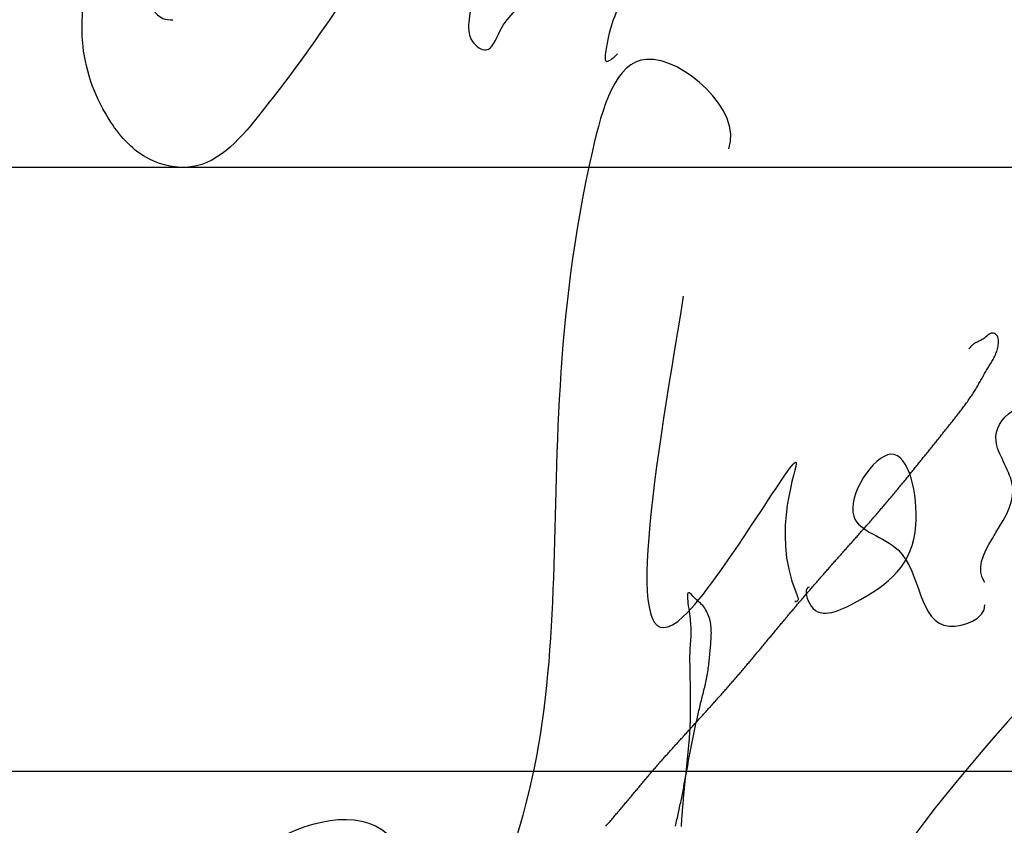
# Model space of a CAD drawing. Header units: millimetres. Extents: x 523431 to 527346, y -48565 to -47721.
# Tile 211 of 217: x 527196.68 to 527204.84, y -48540.19 to -48533.52. Entities that reach past the tile are written whole.
import ezdxf

# ---------------------------------------------------------------- set-up
doc = ezdxf.new("R2010")
doc.units = ezdxf.units.MM
doc.layers.add('ПОДПИСЬ', color=7, linetype='Continuous')

# ---------------------------------------------------------------- blocks, each defined once
blk = doc.blocks.new('A$C0BD840A7')
at = {"color": 5}
for points, start_tangent, end_tangent in [([(4.6109, 9.5897), (3.9309, 10.3285), (3.4819, 9.5712), (2.3569, 2.7773), (1.0659, 1.7115), (-0.0007, 2.7212), (1.7395, 3.9553), (2.1043, 3.0016)], (0.355599, 0.934638), (0, -1)), ([(6.7322, 5.9997), (6.9638, 6.7648), (6.8311, 7.132), (8.2398, 7.6625), (5.225, 1.9005), (6.0172, 0.1088), (10.0616, 1.2755)], (-0.576065, 0.817404), (1, 0)), ([(5.2789, 5.9607), (5.2789, 5.8287), (5.6459, 5.8287), (6.1597, 6.4741), (5.9542, 7.0609), (5.6459, 6.5475), (6.0129, 6.2688), (6.4386, 5.6379), (6.7322, 5.814)], (-1, 0), (0, 1))]:
    blk.add_spline(points, degree=3, dxfattribs=dict(at, start_tangent=start_tangent, end_tangent=end_tangent))
at = {"color": 5, "start_tangent": (-0.346197, 0.938162)}
blk.add_spline([(4.2345, 8.3685), (4.2345, 5.7174), (5.168, 6.9938), (5.168, 5.9138), (5.168, 5.842), (5.1593, 5.842), (5.1712, 5.842)], degree=3, dxfattribs=at)
blk = doc.blocks.new('Сизякова М.А.')
at = {"color": 0, "linetype": 'ByBlock', "lineweight": -2, "ltscale": 0.5}
for points in [[(9.512, 13.895), (9.274, 14.098), (8.833, 14.068), (8.343, 13.578), (7.483, 11.978), (6.574, 9.177), (5.371, 5.596), (4.168, 2.553), (2.838, 0.354), (1.482, -1.513), (0.305, -2.434), (-0.386, -2.306), (-1.026, -1.692), (-1.486, -0.439), (-1.461, 0.456), (-1.243, 1.017), (-0.929, 1.092), (-0.628, 0.854), (-0.427, 0.389), (-0.163, 0.025), (0, 0)], [(9.153, 9.985), (8.887, 10.144), (8.605, 9.914), (7.756, 7.83), (6.83, 5.378), (5.869, 2.694), (5.078, 0.744), (4.908, 0.01), (4.964, -0.357), (5.191, -0.499), (5.417, -0.188), (5.671, 0.151), (6.689, 1.197), (7.904, 2.666), (9.261, 4.389), (10.25, 5.971), (11.409, 7.892), (12.003, 9.05), (12.342, 9.7), (12.427, 10.209), (12.144, 10.124), (11.522, 8.994), (11.311, 8.548), (9.554, 4.598), (8.169, 1.831), (7.566, 0.59), (7.176, -0.475), (7.176, -0.686), (7.367, -0.564)]]:
    blk.add_spline(points, degree=3, dxfattribs=at)

msp = doc.modelspace()

# ---------------------------------------------------------------- linework, layer by layer
for p, q in [((527220.5796, -48534.7462), (527155.5796, -48534.7462)), ((527220.5796, -48539.7462), (527155.5796, -48539.7462))]:
    msp.add_line(p, q)
at = {"color": 174}
for p, q in [((527204.6891, -48536.1436), (527204.6802, -48536.1512)), ((527204.698, -48536.136), (527204.6891, -48536.1436)), ((527204.7069, -48536.1292), (527204.698, -48536.136)), ((527204.7159, -48536.1234), (527204.7069, -48536.1292)), ((527204.725, -48536.1193), (527204.7159, -48536.1234)), ((527204.7344, -48536.1173), (527204.725, -48536.1193)), ((527204.7442, -48536.1179), (527204.7344, -48536.1173)), ((527204.754, -48536.1213), (527204.7442, -48536.1179)), ((527204.7634, -48536.127), (527204.754, -48536.1213)), ((527204.7715, -48536.1344), (527204.7634, -48536.127)), ((527204.7778, -48536.143), (527204.7715, -48536.1344)), ((527204.7823, -48536.1525), (527204.7778, -48536.143)), ((527204.5638, -48536.2234), (527204.5564, -48536.2308)), ((527204.5715, -48536.2164), (527204.5638, -48536.2234)), ((527204.5796, -48536.2101), (527204.5715, -48536.2164)), ((527204.588, -48536.2044), (527204.5796, -48536.2101)), ((527204.5967, -48536.1992), (527204.588, -48536.2044)), ((527204.6057, -48536.1944), (527204.5967, -48536.1992)), ((527204.6148, -48536.1898), (527204.6057, -48536.1944)), ((527204.6242, -48536.1851), (527204.6148, -48536.1898)), ((527204.6336, -48536.1805), (527204.6242, -48536.1851)), ((527204.6431, -48536.1756), (527204.6336, -48536.1805)), ((527204.6525, -48536.1704), (527204.6431, -48536.1756)), ((527204.6619, -48536.1647), (527204.6525, -48536.1704)), ((527204.6711, -48536.1583), (527204.6619, -48536.1647)), ((527204.6802, -48536.1512), (527204.6711, -48536.1583)), ((527204.7852, -48536.1626), (527204.7823, -48536.1525)), ((527204.783, -48536.2278), (527204.7848, -48536.2172)), ((527204.7848, -48536.2172), (527204.7861, -48536.2064)), ((527204.7868, -48536.1733), (527204.7852, -48536.1626)), ((527204.7861, -48536.2064), (527204.787, -48536.1954)), ((527204.7873, -48536.1843), (527204.7868, -48536.1733)), ((527204.787, -48536.1954), (527204.7873, -48536.1843)), ((527204.5492, -48536.2387), (527204.542, -48536.2466)), ((527204.5564, -48536.2308), (527204.5492, -48536.2387)), ((527204.752, -48536.3165), (527204.7565, -48536.3072)), ((527204.7565, -48536.3072), (527204.7608, -48536.2977)), ((527204.7608, -48536.2977), (527204.7649, -48536.2881)), ((527204.7649, -48536.2881), (527204.7687, -48536.2784)), ((527204.7687, -48536.2784), (527204.7722, -48536.2685)), ((527204.7722, -48536.2685), (527204.7754, -48536.2586)), ((527204.7754, -48536.2586), (527204.7783, -48536.2485)), ((527204.7783, -48536.2485), (527204.7809, -48536.2383)), ((527204.7809, -48536.2383), (527204.783, -48536.2278)), ((527204.7104, -48536.3896), (527204.7159, -48536.3805)), ((527204.7159, -48536.3805), (527204.7214, -48536.3715)), ((527204.7214, -48536.3715), (527204.7268, -48536.3625)), ((527204.7268, -48536.3625), (527204.7321, -48536.3534)), ((527204.7321, -48536.3534), (527204.7373, -48536.3443)), ((527204.7373, -48536.3443), (527204.7423, -48536.3352)), ((527204.7423, -48536.3352), (527204.7472, -48536.3258)), ((527204.7472, -48536.3258), (527204.752, -48536.3165)), ((527204.6617, -48536.471), (527204.6669, -48536.4619)), ((527204.6669, -48536.4619), (527204.6722, -48536.4528)), ((527204.6722, -48536.4528), (527204.6775, -48536.4438)), ((527204.6775, -48536.4438), (527204.6829, -48536.4347)), ((527204.6829, -48536.4347), (527204.6883, -48536.4256)), ((527204.6883, -48536.4256), (527204.6938, -48536.4166)), ((527204.6938, -48536.4166), (527204.6993, -48536.4076)), ((527204.6993, -48536.4076), (527204.7049, -48536.3986)), ((527204.7049, -48536.3986), (527204.7104, -48536.3896)), ((527204.6148, -48536.5532), (527204.6201, -48536.5441)), ((527204.6201, -48536.5441), (527204.6253, -48536.5351)), ((527204.6253, -48536.5351), (527204.6305, -48536.526)), ((527204.6305, -48536.526), (527204.6357, -48536.5168)), ((527204.6357, -48536.5168), (527204.6409, -48536.5076)), ((527204.6409, -48536.5076), (527204.6461, -48536.4985)), ((527204.6461, -48536.4985), (527204.6513, -48536.4894)), ((527204.6513, -48536.4894), (527204.6565, -48536.4803)), ((527204.6565, -48536.4803), (527204.6617, -48536.471)), ((527204.559, -48536.642), (527204.5648, -48536.6332)), ((527204.5648, -48536.6332), (527204.5705, -48536.6245)), ((527204.5705, -48536.6245), (527204.5762, -48536.6156)), ((527204.5762, -48536.6156), (527204.5819, -48536.6068)), ((527204.5819, -48536.6068), (527204.5875, -48536.598)), ((527204.5875, -48536.598), (527204.5931, -48536.5891)), ((527204.5931, -48536.5891), (527204.5986, -48536.5802)), ((527204.5986, -48536.5802), (527204.604, -48536.5711)), ((527204.604, -48536.5711), (527204.6094, -48536.5622)), ((527204.6094, -48536.5622), (527204.6148, -48536.5532)), ((527204.5047, -48536.7194), (527204.5109, -48536.7108)), ((527204.5109, -48536.7108), (527204.517, -48536.7023)), ((527204.517, -48536.7023), (527204.5231, -48536.6938)), ((527204.5231, -48536.6938), (527204.5292, -48536.6852)), ((527204.5292, -48536.6852), (527204.5352, -48536.6766)), ((527204.5352, -48536.6766), (527204.5412, -48536.6679)), ((527204.5412, -48536.6679), (527204.5472, -48536.6593)), ((527204.5472, -48536.6593), (527204.5531, -48536.6506)), ((527204.5531, -48536.6506), (527204.559, -48536.642)), ((527204.4412, -48536.8033), (527204.4477, -48536.795)), ((527204.4477, -48536.795), (527204.4541, -48536.7866)), ((527204.4541, -48536.7866), (527204.4605, -48536.7783)), ((527204.4605, -48536.7783), (527204.4669, -48536.77)), ((527204.4669, -48536.77), (527204.4733, -48536.7615)), ((527204.4733, -48536.7615), (527204.4796, -48536.7531)), ((527204.4796, -48536.7531), (527204.4859, -48536.7447)), ((527204.4859, -48536.7447), (527204.4922, -48536.7363)), ((527204.4922, -48536.7363), (527204.4985, -48536.7278)), ((527204.4985, -48536.7278), (527204.5047, -48536.7194)), ((527204.3756, -48536.8858), (527204.3822, -48536.8776)), ((527204.3822, -48536.8776), (527204.3888, -48536.8694)), ((527204.3888, -48536.8694), (527204.3954, -48536.8611)), ((527204.3954, -48536.8611), (527204.402, -48536.8529)), ((527204.402, -48536.8529), (527204.4086, -48536.8447)), ((527204.4086, -48536.8447), (527204.4151, -48536.8364)), ((527204.4151, -48536.8364), (527204.4217, -48536.8282)), ((527204.4217, -48536.8282), (527204.4282, -48536.8199)), ((527204.4282, -48536.8199), (527204.4347, -48536.8115)), ((527204.4347, -48536.8115), (527204.4412, -48536.8033)), ((527204.3158, -48536.9597), (527204.3225, -48536.9514)), ((527204.3225, -48536.9514), (527204.3291, -48536.9432)), ((527204.3291, -48536.9432), (527204.3357, -48536.9351)), ((527204.3357, -48536.9351), (527204.3424, -48536.9269)), ((527204.3424, -48536.9269), (527204.349, -48536.9187)), ((527204.349, -48536.9187), (527204.3557, -48536.9104)), ((527204.3557, -48536.9104), (527204.3623, -48536.9022)), ((527204.3623, -48536.9022), (527204.3689, -48536.894)), ((527204.3689, -48536.894), (527204.3756, -48536.8858)), ((527204.2496, -48537.0416), (527204.2562, -48537.0335)), ((527204.2562, -48537.0335), (527204.2628, -48537.0253)), ((527204.2628, -48537.0253), (527204.2695, -48537.0171)), ((527204.2695, -48537.0171), (527204.2761, -48537.0089)), ((527204.2761, -48537.0089), (527204.2827, -48537.0006)), ((527204.2827, -48537.0006), (527204.2893, -48536.9924)), ((527204.2893, -48536.9924), (527204.2959, -48536.9842)), ((527204.2959, -48536.9842), (527204.3026, -48536.9761)), ((527204.3026, -48536.9761), (527204.3092, -48536.9679)), ((527204.3092, -48536.9679), (527204.3158, -48536.9597)), ((527204.1837, -48537.1237), (527204.1903, -48537.1155)), ((527204.1903, -48537.1155), (527204.1969, -48537.1074)), ((527204.1969, -48537.1074), (527204.2035, -48537.0991)), ((527204.2035, -48537.0991), (527204.21, -48537.0909)), ((527204.21, -48537.0909), (527204.2166, -48537.0827)), ((527204.2166, -48537.0827), (527204.2232, -48537.0745)), ((527204.2232, -48537.0745), (527204.2298, -48537.0663)), ((527204.2298, -48537.0663), (527204.2364, -48537.0581)), ((527204.2364, -48537.0581), (527204.243, -48537.0498)), ((527204.243, -48537.0498), (527204.2496, -48537.0416)), ((527204.1178, -48537.2057), (527204.1244, -48537.1975)), ((527204.1244, -48537.1975), (527204.131, -48537.1893)), ((527204.131, -48537.1893), (527204.1376, -48537.1811)), ((527204.1376, -48537.1811), (527204.1442, -48537.1729)), ((527204.1442, -48537.1729), (527204.1508, -48537.1648)), ((527204.1508, -48537.1648), (527204.1573, -48537.1566)), ((527204.1573, -48537.1566), (527204.1639, -48537.1483)), ((527204.1639, -48537.1483), (527204.1705, -48537.1401)), ((527204.1705, -48537.1401), (527204.1771, -48537.1319)), ((527204.1771, -48537.1319), (527204.1837, -48537.1237)), ((527204.0518, -48537.2874), (527204.0584, -48537.2793)), ((527204.0584, -48537.2793), (527204.065, -48537.2711)), ((527204.065, -48537.2711), (527204.0716, -48537.263)), ((527204.0716, -48537.263), (527204.0782, -48537.2548)), ((527204.0782, -48537.2548), (527204.0848, -48537.2466)), ((527204.0848, -48537.2466), (527204.0914, -48537.2384)), ((527204.0914, -48537.2384), (527204.098, -48537.2302)), ((527204.098, -48537.2302), (527204.1046, -48537.2221)), ((527204.1046, -48537.2221), (527204.1112, -48537.2139)), ((527204.1112, -48537.2139), (527204.1178, -48537.2057)), ((527203.9854, -48537.3689), (527203.9921, -48537.3608)), ((527203.9921, -48537.3608), (527203.9987, -48537.3527)), ((527203.9987, -48537.3527), (527204.0054, -48537.3444)), ((527204.0054, -48537.3444), (527204.012, -48537.3363)), ((527204.012, -48537.3363), (527204.0187, -48537.3282)), ((527204.0187, -48537.3282), (527204.0253, -48537.3201)), ((527204.0253, -48537.3201), (527204.0319, -48537.3119)), ((527204.0319, -48537.3119), (527204.0386, -48537.3038)), ((527204.0386, -48537.3038), (527204.0452, -48537.2956)), ((527204.0452, -48537.2956), (527204.0518, -48537.2874)), ((527203.9185, -48537.4499), (527203.9253, -48537.4418)), ((527203.9253, -48537.4418), (527203.932, -48537.4336)), ((527203.932, -48537.4336), (527203.9387, -48537.4256)), ((527203.9387, -48537.4256), (527203.9454, -48537.4175)), ((527203.9454, -48537.4175), (527203.9521, -48537.4094)), ((527203.9521, -48537.4094), (527203.9588, -48537.4013)), ((527203.9588, -48537.4013), (527203.9654, -48537.3933)), ((527203.9654, -48537.3933), (527203.9721, -48537.3851)), ((527203.9721, -48537.3851), (527203.9788, -48537.377)), ((527203.9788, -48537.377), (527203.9854, -48537.3689)), ((527203.8441, -48537.5382), (527203.8509, -48537.5302)), ((527203.8509, -48537.5302), (527203.8577, -48537.5222)), ((527203.8577, -48537.5222), (527203.8645, -48537.5142)), ((527203.8645, -48537.5142), (527203.8713, -48537.5062)), ((527203.8713, -48537.5062), (527203.8781, -48537.4982)), ((527203.8781, -48537.4982), (527203.8848, -48537.4901)), ((527203.8848, -48537.4901), (527203.8916, -48537.482)), ((527203.8916, -48537.482), (527203.8984, -48537.474)), ((527203.8984, -48537.474), (527203.9051, -48537.466)), ((527203.9051, -48537.466), (527203.9118, -48537.4579)), ((527203.9118, -48537.4579), (527203.9185, -48537.4499)), ((527203.7756, -48537.6179), (527203.7825, -48537.6099)), ((527203.7825, -48537.6099), (527203.7894, -48537.602)), ((527203.7894, -48537.602), (527203.7963, -48537.5941)), ((527203.7963, -48537.5941), (527203.8031, -48537.5861)), ((527203.8031, -48537.5861), (527203.81, -48537.5781)), ((527203.81, -48537.5781), (527203.8168, -48537.5701)), ((527203.8168, -48537.5701), (527203.8237, -48537.5622)), ((527203.8237, -48537.5622), (527203.8305, -48537.5542)), ((527203.8305, -48537.5542), (527203.8373, -48537.5462)), ((527203.8373, -48537.5462), (527203.8441, -48537.5382)), ((527203.7065, -48537.6971), (527203.7134, -48537.6892)), ((527203.7134, -48537.6892), (527203.7204, -48537.6812)), ((527203.7204, -48537.6812), (527203.7273, -48537.6733)), ((527203.7273, -48537.6733), (527203.7342, -48537.6654)), ((527203.7342, -48537.6654), (527203.7411, -48537.6575)), ((527203.7411, -48537.6575), (527203.7481, -48537.6496)), ((527203.7481, -48537.6496), (527203.755, -48537.6417)), ((527203.755, -48537.6417), (527203.7619, -48537.6337)), ((527203.7619, -48537.6337), (527203.7688, -48537.6258)), ((527203.7688, -48537.6258), (527203.7756, -48537.6179)), ((527203.6369, -48537.7759), (527203.6439, -48537.7681)), ((527203.6439, -48537.7681), (527203.6509, -48537.7602)), ((527203.6509, -48537.7602), (527203.6579, -48537.7523)), ((527203.6579, -48537.7523), (527203.6648, -48537.7444)), ((527203.6648, -48537.7444), (527203.6718, -48537.7365)), ((527203.6718, -48537.7365), (527203.6787, -48537.7287)), ((527203.6787, -48537.7287), (527203.6857, -48537.7208)), ((527203.6857, -48537.7208), (527203.6926, -48537.7129)), ((527203.6926, -48537.7129), (527203.6996, -48537.705)), ((527203.6996, -48537.705), (527203.7065, -48537.6971)), ((527203.5601, -48537.8624), (527203.5671, -48537.8546)), ((527203.5671, -48537.8546), (527203.5741, -48537.8467)), ((527203.5741, -48537.8467), (527203.5811, -48537.8389)), ((527203.5811, -48537.8389), (527203.5881, -48537.831)), ((527203.5881, -48537.831), (527203.5951, -48537.8231)), ((527203.5951, -48537.8231), (527203.602, -48537.8153)), ((527203.602, -48537.8153), (527203.609, -48537.8074)), ((527203.609, -48537.8074), (527203.616, -48537.7995)), ((527203.616, -48537.7995), (527203.623, -48537.7917)), ((527203.623, -48537.7917), (527203.63, -48537.7838)), ((527203.63, -48537.7838), (527203.6369, -48537.7759)), ((527203.4902, -48537.941), (527203.4972, -48537.9332)), ((527203.4972, -48537.9332), (527203.5042, -48537.9253)), ((527203.5042, -48537.9253), (527203.5112, -48537.9174)), ((527203.5112, -48537.9174), (527203.5182, -48537.9096)), ((527203.5182, -48537.9096), (527203.5251, -48537.9017)), ((527203.5251, -48537.9017), (527203.5321, -48537.8939)), ((527203.5321, -48537.8939), (527203.5391, -48537.886)), ((527203.5391, -48537.886), (527203.5461, -48537.8781)), ((527203.5461, -48537.8781), (527203.5531, -48537.8703)), ((527203.5531, -48537.8703), (527203.5601, -48537.8624)), ((527203.4204, -48538.0197), (527203.4274, -48538.0118)), ((527203.4274, -48538.0118), (527203.4343, -48538.0039)), ((527203.4343, -48538.0039), (527203.4413, -48537.9961)), ((527203.4413, -48537.9961), (527203.4483, -48537.9882)), ((527203.4483, -48537.9882), (527203.4553, -48537.9803)), ((527203.4553, -48537.9803), (527203.4622, -48537.9725)), ((527203.4622, -48537.9725), (527203.4692, -48537.9646)), ((527203.4692, -48537.9646), (527203.4762, -48537.9567)), ((527203.4762, -48537.9567), (527203.4832, -48537.9489)), ((527203.4832, -48537.9489), (527203.4902, -48537.941)), ((527203.3439, -48538.1065), (527203.3509, -48538.0986)), ((527203.3509, -48538.0986), (527203.3578, -48538.0907)), ((527203.3578, -48538.0907), (527203.3647, -48538.0828)), ((527203.3647, -48538.0828), (527203.3717, -48538.0749)), ((527203.3717, -48538.0749), (527203.3786, -48538.067)), ((527203.3786, -48538.067), (527203.3856, -48538.0591)), ((527203.3856, -48538.0591), (527203.3925, -48538.0512)), ((527203.3925, -48538.0512), (527203.3995, -48538.0433)), ((527203.3995, -48538.0433), (527203.4065, -48538.0355)), ((527203.4065, -48538.0355), (527203.4134, -48538.0276)), ((527203.4134, -48538.0276), (527203.4204, -48538.0197)), ((527203.2748, -48538.1857), (527203.2817, -48538.1778)), ((527203.2817, -48538.1778), (527203.2886, -48538.1699)), ((527203.2886, -48538.1699), (527203.2955, -48538.1619)), ((527203.2955, -48538.1619), (527203.3024, -48538.154)), ((527203.3024, -48538.154), (527203.3093, -48538.1461)), ((527203.3093, -48538.1461), (527203.3162, -48538.1382)), ((527203.3162, -48538.1382), (527203.3231, -48538.1302)), ((527203.3231, -48538.1302), (527203.3301, -48538.1223)), ((527203.3301, -48538.1223), (527203.337, -48538.1144)), ((527203.337, -48538.1144), (527203.3439, -48538.1065)), ((527203.206, -48538.2652), (527203.2129, -48538.2573)), ((527203.2129, -48538.2573), (527203.2197, -48538.2493)), ((527203.2197, -48538.2493), (527203.2266, -48538.2414)), ((527203.2266, -48538.2414), (527203.2335, -48538.2334)), ((527203.2335, -48538.2334), (527203.2403, -48538.2254)), ((527203.2403, -48538.2254), (527203.2472, -48538.2175)), ((527203.2472, -48538.2175), (527203.2541, -48538.2095)), ((527203.2541, -48538.2095), (527203.261, -48538.2016)), ((527203.261, -48538.2016), (527203.2679, -48538.1937)), ((527203.2679, -48538.1937), (527203.2748, -48538.1857)), ((527202.2113, -48538.2868), (527202.211, -48538.3004)), ((527202.211, -48538.3004), (527202.2119, -48538.3165)), ((527202.2127, -48538.2761), (527202.2113, -48538.2868)), ((527202.2119, -48538.3165), (527202.2135, -48538.3348)), ((527202.2155, -48538.2689), (527202.2127, -48538.2761)), ((527202.2135, -48538.3348), (527202.2158, -48538.3546)), ((527202.22, -48538.2656), (527202.2155, -48538.2689)), ((527202.2262, -48538.2666), (527202.22, -48538.2656)), ((527202.2343, -48538.2724), (527202.2262, -48538.2666)), ((527202.2441, -48538.2821), (527202.2343, -48538.2724)), ((527202.2549, -48538.2935), (527202.2441, -48538.2821)), ((527202.2657, -48538.3045), (527202.2549, -48538.2935)), ((527202.2766, -48538.3149), (527202.2657, -48538.3045)), ((527202.2873, -48538.3249), (527202.2766, -48538.3149)), ((527202.2979, -48538.3345), (527202.2873, -48538.3249)), ((527202.3083, -48538.3439), (527202.2979, -48538.3345)), ((527202.3184, -48538.3534), (527202.3083, -48538.3439)), ((527203.1308, -48538.3531), (527203.1376, -48538.3451)), ((527203.1376, -48538.3451), (527203.1444, -48538.3371)), ((527203.1444, -48538.3371), (527203.1513, -48538.3291)), ((527203.1513, -48538.3291), (527203.1581, -48538.3211)), ((527203.1581, -48538.3211), (527203.1649, -48538.3131)), ((527203.1649, -48538.3131), (527203.1718, -48538.3051)), ((527203.1718, -48538.3051), (527203.1786, -48538.2971)), ((527203.1786, -48538.2971), (527203.1855, -48538.2892)), ((527203.1855, -48538.2892), (527203.1923, -48538.2812)), ((527203.1923, -48538.2812), (527203.1992, -48538.2732)), ((527203.1992, -48538.2732), (527203.206, -48538.2652)), ((527202.2158, -48538.3546), (527202.2186, -48538.3756)), ((527202.2186, -48538.3756), (527202.2217, -48538.3973)), ((527202.2217, -48538.3973), (527202.2248, -48538.4192)), ((527202.2248, -48538.4192), (527202.2279, -48538.4409)), ((527202.3281, -48538.3629), (527202.3184, -48538.3534)), ((527202.3374, -48538.3728), (527202.3281, -48538.3629)), ((527202.3462, -48538.383), (527202.3374, -48538.3728)), ((527202.3544, -48538.3939), (527202.3462, -48538.383)), ((527202.3621, -48538.4054), (527202.3544, -48538.3939)), ((527202.3691, -48538.4175), (527202.3621, -48538.4054)), ((527202.3756, -48538.4301), (527202.3691, -48538.4175)), ((527203.0629, -48538.4333), (527203.0696, -48538.4253)), ((527203.0696, -48538.4253), (527203.0764, -48538.4173)), ((527203.0764, -48538.4173), (527203.0832, -48538.4092)), ((527203.0832, -48538.4092), (527203.09, -48538.4012)), ((527203.09, -48538.4012), (527203.0968, -48538.3932)), ((527203.0968, -48538.3932), (527203.1036, -48538.3852)), ((527203.1036, -48538.3852), (527203.1104, -48538.3771)), ((527203.1104, -48538.3771), (527203.1172, -48538.3691)), ((527203.1172, -48538.3691), (527203.124, -48538.3611)), ((527203.124, -48538.3611), (527203.1308, -48538.3531)), ((527202.2279, -48538.4409), (527202.2308, -48538.4619)), ((527202.2308, -48538.4619), (527202.2331, -48538.4819)), ((527202.2331, -48538.4819), (527202.2351, -48538.5009)), ((527202.2351, -48538.5009), (527202.2366, -48538.5188)), ((527202.3814, -48538.4431), (527202.3756, -48538.4301)), ((527202.3867, -48538.4566), (527202.3814, -48538.4431)), ((527202.3913, -48538.4703), (527202.3867, -48538.4566)), ((527202.3954, -48538.4842), (527202.3913, -48538.4703)), ((527202.399, -48538.4983), (527202.3954, -48538.4842)), ((527202.4019, -48538.5124), (527202.399, -48538.4983)), ((527202.9953, -48538.5139), (527203.0021, -48538.5059)), ((527203.0021, -48538.5059), (527203.0088, -48538.4978)), ((527203.0088, -48538.4978), (527203.0156, -48538.4897)), ((527203.0156, -48538.4897), (527203.0223, -48538.4817)), ((527203.0223, -48538.4817), (527203.0291, -48538.4736)), ((527203.0291, -48538.4736), (527203.0358, -48538.4655)), ((527203.0358, -48538.4655), (527203.0426, -48538.4575)), ((527203.0426, -48538.4575), (527203.0493, -48538.4494)), ((527203.0493, -48538.4494), (527203.0561, -48538.4414)), ((527203.0561, -48538.4414), (527203.0629, -48538.4333)), ((527202.2366, -48538.5188), (527202.2378, -48538.5358)), ((527202.2378, -48538.5358), (527202.2386, -48538.552)), ((527202.2386, -48538.552), (527202.2392, -48538.5674)), ((527202.2392, -48538.5674), (527202.2394, -48538.5821)), ((527202.2394, -48538.5821), (527202.2394, -48538.5962)), ((527202.4043, -48538.5266), (527202.4019, -48538.5124)), ((527202.4061, -48538.5407), (527202.4043, -48538.5266)), ((527202.4075, -48538.5549), (527202.4061, -48538.5407)), ((527202.4084, -48538.5691), (527202.4075, -48538.5549)), ((527202.409, -48538.5832), (527202.4084, -48538.5691)), ((527202.4092, -48538.5974), (527202.409, -48538.5832)), ((527202.9281, -48538.5948), (527202.9348, -48538.5867)), ((527202.9348, -48538.5867), (527202.9415, -48538.5786)), ((527202.9415, -48538.5786), (527202.9482, -48538.5705)), ((527202.9482, -48538.5705), (527202.955, -48538.5624)), ((527202.955, -48538.5624), (527202.9617, -48538.5543)), ((527202.9617, -48538.5543), (527202.9684, -48538.5462)), ((527202.9684, -48538.5462), (527202.9751, -48538.5382)), ((527202.9751, -48538.5382), (527202.9819, -48538.5301)), ((527202.9819, -48538.5301), (527202.9886, -48538.522)), ((527202.9886, -48538.522), (527202.9953, -48538.5139)), ((527202.2366, -48538.6601), (527202.2357, -48538.6721)), ((527202.2374, -48538.6479), (527202.2366, -48538.6601)), ((527202.2381, -48538.6355), (527202.2374, -48538.6479)), ((527202.2387, -48538.6228), (527202.2381, -48538.6355)), ((527202.2391, -48538.6097), (527202.2387, -48538.6228)), ((527202.2394, -48538.5962), (527202.2391, -48538.6097)), ((527202.4049, -48538.6824), (527202.406, -48538.6682)), ((527202.406, -48538.6682), (527202.407, -48538.654)), ((527202.407, -48538.654), (527202.4079, -48538.6399)), ((527202.4079, -48538.6399), (527202.4086, -48538.6257)), ((527202.4086, -48538.6257), (527202.409, -48538.6115)), ((527202.409, -48538.6115), (527202.4092, -48538.5974)), ((527202.8609, -48538.6757), (527202.8676, -48538.6676)), ((527202.8676, -48538.6676), (527202.8744, -48538.6595)), ((527202.8744, -48538.6595), (527202.8811, -48538.6514)), ((527202.8811, -48538.6514), (527202.8878, -48538.6433)), ((527202.8878, -48538.6433), (527202.8945, -48538.6352)), ((527202.8945, -48538.6352), (527202.9012, -48538.6271)), ((527202.9012, -48538.6271), (527202.9079, -48538.619)), ((527202.9079, -48538.619), (527202.9147, -48538.6109)), ((527202.9147, -48538.6109), (527202.9214, -48538.6029)), ((527202.9214, -48538.6029), (527202.9281, -48538.5948)), ((527202.2308, -48538.7452), (527202.2303, -48538.7583)), ((527202.2314, -48538.7325), (527202.2308, -48538.7452)), ((527202.2322, -48538.7202), (527202.2314, -48538.7325)), ((527202.233, -48538.708), (527202.2322, -48538.7202)), ((527202.2339, -48538.696), (527202.233, -48538.708)), ((527202.2348, -48538.6841), (527202.2339, -48538.696)), ((527202.2357, -48538.6721), (527202.2348, -48538.6841)), ((527202.3976, -48538.7673), (527202.3988, -48538.7532)), ((527202.3988, -48538.7532), (527202.4, -48538.739)), ((527202.4, -48538.739), (527202.4012, -48538.7249)), ((527202.4012, -48538.7249), (527202.4024, -48538.7107)), ((527202.4024, -48538.7107), (527202.4037, -48538.6965)), ((527202.4037, -48538.6965), (527202.4049, -48538.6824)), ((527202.7936, -48538.7565), (527202.8004, -48538.7484)), ((527202.8004, -48538.7484), (527202.8071, -48538.7403)), ((527202.8071, -48538.7403), (527202.8139, -48538.7323)), ((527202.8139, -48538.7323), (527202.8206, -48538.7242)), ((527202.8206, -48538.7242), (527202.8273, -48538.7161)), ((527202.8273, -48538.7161), (527202.834, -48538.708)), ((527202.834, -48538.708), (527202.8408, -48538.6999)), ((527202.8408, -48538.6999), (527202.8475, -48538.6918)), ((527202.8475, -48538.6918), (527202.8542, -48538.6838)), ((527202.8542, -48538.6838), (527202.8609, -48538.6757)), ((527202.2297, -48538.7853), (527202.2295, -48538.7992)), ((527202.2295, -48538.7992), (527202.2295, -48538.8133)), ((527202.2295, -48538.8133), (527202.2295, -48538.8276)), ((527202.2295, -48538.8276), (527202.2297, -48538.8421)), ((527202.2299, -48538.7716), (527202.2297, -48538.7853)), ((527202.2303, -48538.7583), (527202.2299, -48538.7716)), ((527202.391, -48538.8379), (527202.3924, -48538.8238)), ((527202.3924, -48538.8238), (527202.3938, -48538.8097)), ((527202.3938, -48538.8097), (527202.3951, -48538.7956)), ((527202.3951, -48538.7956), (527202.3963, -48538.7815)), ((527202.3963, -48538.7815), (527202.3976, -48538.7673)), ((527202.7261, -48538.8371), (527202.7329, -48538.829)), ((527202.7329, -48538.829), (527202.7396, -48538.821)), ((527202.7396, -48538.821), (527202.7464, -48538.8129)), ((527202.7464, -48538.8129), (527202.7532, -48538.8049)), ((527202.7532, -48538.8049), (527202.7599, -48538.7968)), ((527202.7599, -48538.7968), (527202.7667, -48538.7888)), ((527202.7667, -48538.7888), (527202.7734, -48538.7807)), ((527202.7734, -48538.7807), (527202.7802, -48538.7726)), ((527202.7802, -48538.7726), (527202.7869, -48538.7646)), ((527202.7869, -48538.7646), (527202.7936, -48538.7565)), ((527202.2297, -48538.8421), (527202.2298, -48538.8567)), ((527202.2298, -48538.8567), (527202.2301, -48538.8713)), ((527202.2301, -48538.8713), (527202.2303, -48538.886)), ((527202.2303, -48538.886), (527202.2306, -48538.9008)), ((527202.2306, -48538.9008), (527202.2309, -48538.9155)), ((527202.2309, -48538.9155), (527202.2312, -48538.9301)), ((527202.3802, -48538.922), (527202.3823, -48538.9081)), ((527202.3823, -48538.9081), (527202.3843, -48538.8941)), ((527202.3843, -48538.8941), (527202.3862, -48538.8801)), ((527202.3862, -48538.8801), (527202.3879, -48538.866)), ((527202.3879, -48538.866), (527202.3895, -48538.852)), ((527202.3895, -48538.852), (527202.391, -48538.8379)), ((527202.6581, -48538.9172), (527202.6649, -48538.9092)), ((527202.6649, -48538.9092), (527202.6717, -48538.9012)), ((527202.6717, -48538.9012), (527202.6786, -48538.8932)), ((527202.6786, -48538.8932), (527202.6854, -48538.8852)), ((527202.6854, -48538.8852), (527202.6922, -48538.8772)), ((527202.6922, -48538.8772), (527202.699, -48538.8692)), ((527202.699, -48538.8692), (527202.7058, -48538.8612)), ((527202.7058, -48538.8612), (527202.7125, -48538.8531)), ((527202.7125, -48538.8531), (527202.7193, -48538.8451)), ((527202.7193, -48538.8451), (527202.7261, -48538.8371)), ((527202.2312, -48538.9301), (527202.2315, -48538.9447)), ((527202.2315, -48538.9447), (527202.2319, -48538.9593)), ((527202.2319, -48538.9593), (527202.2322, -48538.9738)), ((527202.2322, -48538.9738), (527202.2325, -48538.9882)), ((527202.2325, -48538.9882), (527202.2328, -48539.0026)), ((527202.3638, -48539.0053), (527202.3669, -48538.9914)), ((527202.3669, -48538.9914), (527202.3698, -48538.9776)), ((527202.3698, -48538.9776), (527202.3727, -48538.9637)), ((527202.3727, -48538.9637), (527202.3753, -48538.9499)), ((527202.3753, -48538.9499), (527202.3778, -48538.936)), ((527202.3778, -48538.936), (527202.3802, -48538.922)), ((527202.5825, -48539.0047), (527202.5894, -48538.9968)), ((527202.5894, -48538.9968), (527202.5963, -48538.9889)), ((527202.5963, -48538.9889), (527202.6032, -48538.9809)), ((527202.6032, -48538.9809), (527202.6101, -48538.973)), ((527202.6101, -48538.973), (527202.617, -48538.965)), ((527202.617, -48538.965), (527202.6238, -48538.9571)), ((527202.6238, -48538.9571), (527202.6307, -48538.9491)), ((527202.6307, -48538.9491), (527202.6376, -48538.9412)), ((527202.6376, -48538.9412), (527202.6444, -48538.9332)), ((527202.6444, -48538.9332), (527202.6512, -48538.9252)), ((527202.6512, -48538.9252), (527202.6581, -48538.9172)), ((527202.2328, -48539.0026), (527202.2331, -48539.017)), ((527202.2331, -48539.017), (527202.2334, -48539.0313)), ((527202.2334, -48539.0313), (527202.2336, -48539.0456)), ((527202.2336, -48539.0456), (527202.2339, -48539.0599)), ((527202.2339, -48539.0599), (527202.2341, -48539.0741)), ((527202.2341, -48539.0741), (527202.2343, -48539.0883)), ((527202.3437, -48539.0879), (527202.3472, -48539.0741)), ((527202.3472, -48539.0741), (527202.3506, -48539.0604)), ((527202.3506, -48539.0604), (527202.354, -48539.0466)), ((527202.354, -48539.0466), (527202.3574, -48539.0328)), ((527202.3574, -48539.0328), (527202.3606, -48539.0191)), ((527202.3606, -48539.0191), (527202.3638, -48539.0053)), ((527202.5131, -48539.0837), (527202.5201, -48539.0758)), ((527202.5201, -48539.0758), (527202.527, -48539.0679)), ((527202.527, -48539.0679), (527202.534, -48539.0601)), ((527202.534, -48539.0601), (527202.5409, -48539.0522)), ((527202.5409, -48539.0522), (527202.5479, -48539.0443)), ((527202.5479, -48539.0443), (527202.5548, -48539.0364)), ((527202.5548, -48539.0364), (527202.5617, -48539.0285)), ((527202.5617, -48539.0285), (527202.5687, -48539.0206)), ((527202.5687, -48539.0206), (527202.5756, -48539.0127)), ((527202.5756, -48539.0127), (527202.5825, -48539.0047)), ((527202.2343, -48539.0883), (527202.2345, -48539.1025)), ((527202.2345, -48539.1025), (527202.2347, -48539.1167)), ((527202.2347, -48539.1167), (527202.2349, -48539.1308)), ((527202.2349, -48539.1308), (527202.235, -48539.1449)), ((527202.235, -48539.1449), (527202.2351, -48539.1589)), ((527202.2351, -48539.1589), (527202.2352, -48539.173)), ((527202.3231, -48539.1705), (527202.3264, -48539.1567)), ((527202.3264, -48539.1567), (527202.3298, -48539.1429)), ((527202.3298, -48539.1429), (527202.3333, -48539.1292)), ((527202.3333, -48539.1292), (527202.3368, -48539.1154)), ((527202.3368, -48539.1154), (527202.3402, -48539.1017)), ((527202.3402, -48539.1017), (527202.3437, -48539.0879)), ((527202.4432, -48539.1622), (527202.4502, -48539.1544)), ((527202.4502, -48539.1544), (527202.4572, -48539.1465)), ((527202.4572, -48539.1465), (527202.4642, -48539.1387)), ((527202.4642, -48539.1387), (527202.4712, -48539.1309)), ((527202.4712, -48539.1309), (527202.4782, -48539.123)), ((527202.4782, -48539.123), (527202.4852, -48539.1152)), ((527202.4852, -48539.1152), (527202.4922, -48539.1073)), ((527202.4922, -48539.1073), (527202.4992, -48539.0994)), ((527202.4992, -48539.0994), (527202.5061, -48539.0916)), ((527202.5061, -48539.0916), (527202.5131, -48539.0837)), ((527202.2351, -48539.229), (527202.2349, -48539.243)), ((527202.2352, -48539.2151), (527202.2351, -48539.229)), ((527202.2352, -48539.173), (527202.2352, -48539.187)), ((527202.2352, -48539.187), (527202.2352, -48539.2011)), ((527202.2352, -48539.2011), (527202.2352, -48539.2151)), ((527202.3035, -48539.2532), (527202.3066, -48539.2394)), ((527202.3066, -48539.2394), (527202.3099, -48539.2256)), ((527202.3099, -48539.2256), (527202.3131, -48539.2118)), ((527202.3131, -48539.2118), (527202.3164, -48539.198)), ((527202.3164, -48539.198), (527202.3197, -48539.1842)), ((527202.3197, -48539.1842), (527202.3231, -48539.1705)), ((527202.3658, -48539.2481), (527202.3728, -48539.2403)), ((527202.3728, -48539.2403), (527202.3799, -48539.2325)), ((527202.3799, -48539.2325), (527202.3869, -48539.2247)), ((527202.3869, -48539.2247), (527202.394, -48539.2169)), ((527202.394, -48539.2169), (527202.401, -48539.2091)), ((527202.401, -48539.2091), (527202.408, -48539.2013)), ((527202.408, -48539.2013), (527202.4151, -48539.1935)), ((527202.4151, -48539.1935), (527202.4221, -48539.1857)), ((527202.4221, -48539.1857), (527202.4291, -48539.1779)), ((527202.4291, -48539.1779), (527202.4362, -48539.17)), ((527202.4362, -48539.17), (527202.4432, -48539.1622)), ((527202.2336, -48539.3129), (527202.2332, -48539.3268)), ((527202.234, -48539.2989), (527202.2336, -48539.3129)), ((527202.2343, -48539.2849), (527202.234, -48539.2989)), ((527202.2346, -48539.271), (527202.2343, -48539.2849)), ((527202.2348, -48539.257), (527202.2346, -48539.271)), ((527202.2349, -48539.243), (527202.2348, -48539.257)), ((527202.2849, -48539.3361), (527202.2879, -48539.3223)), ((527202.2879, -48539.3223), (527202.2909, -48539.3085)), ((527202.2909, -48539.3085), (527202.294, -48539.2946)), ((527202.294, -48539.2946), (527202.2971, -48539.2808)), ((527202.2951, -48539.326), (527202.3022, -48539.3182)), ((527202.2971, -48539.2808), (527202.3003, -48539.267)), ((527202.3003, -48539.267), (527202.3035, -48539.2532)), ((527202.3022, -48539.3182), (527202.3092, -48539.3104)), ((527202.3092, -48539.3104), (527202.3163, -48539.3027)), ((527202.3163, -48539.3027), (527202.3234, -48539.2949)), ((527202.3234, -48539.2949), (527202.3304, -48539.2871)), ((527202.3304, -48539.2871), (527202.3375, -48539.2793)), ((527202.3375, -48539.2793), (527202.3446, -48539.2715)), ((527202.3446, -48539.2715), (527202.3517, -48539.2637)), ((527202.3517, -48539.2637), (527202.3587, -48539.2559)), ((527202.3587, -48539.2559), (527202.3658, -48539.2481)), ((527202.2171, -48539.4115), (527202.2242, -48539.4037)), ((527202.2242, -48539.4037), (527202.2313, -48539.396)), ((527202.2302, -48539.3967), (527202.2294, -48539.4107)), ((527202.2309, -48539.3827), (527202.2302, -48539.3967)), ((527202.2316, -48539.3687), (527202.2309, -48539.3827)), ((527202.2313, -48539.396), (527202.2384, -48539.3882)), ((527202.2322, -48539.3548), (527202.2316, -48539.3687)), ((527202.2327, -48539.3408), (527202.2322, -48539.3548)), ((527202.2332, -48539.3268), (527202.2327, -48539.3408)), ((527202.2384, -48539.3882), (527202.2455, -48539.3804)), ((527202.2455, -48539.3804), (527202.2526, -48539.3726)), ((527202.2526, -48539.3726), (527202.2597, -48539.3649)), ((527202.2597, -48539.3649), (527202.2668, -48539.3571)), ((527202.2668, -48539.3571), (527202.2738, -48539.3493)), ((527202.2672, -48539.4192), (527202.2701, -48539.4053)), ((527202.2701, -48539.4053), (527202.273, -48539.3915)), ((527202.273, -48539.3915), (527202.2759, -48539.3776)), ((527202.2738, -48539.3493), (527202.2809, -48539.3416)), ((527202.2759, -48539.3776), (527202.2789, -48539.3638)), ((527202.2789, -48539.3638), (527202.2818, -48539.35)), ((527202.2809, -48539.3416), (527202.288, -48539.3338)), ((527202.2818, -48539.35), (527202.2849, -48539.3361)), ((527202.288, -48539.3338), (527202.2951, -48539.326)), ((527202.1463, -48539.4892), (527202.1533, -48539.4814)), ((527202.1533, -48539.4814), (527202.1604, -48539.4737)), ((527202.1604, -48539.4737), (527202.1675, -48539.4659)), ((527202.1675, -48539.4659), (527202.1746, -48539.4581)), ((527202.1746, -48539.4581), (527202.1817, -48539.4503)), ((527202.1817, -48539.4503), (527202.1888, -48539.4426)), ((527202.1888, -48539.4426), (527202.1959, -48539.4348)), ((527202.1959, -48539.4348), (527202.2029, -48539.427)), ((527202.2029, -48539.427), (527202.21, -48539.4193)), ((527202.21, -48539.4193), (527202.2171, -48539.4115)), ((527202.2245, -48539.4809), (527202.2234, -48539.4949)), ((527202.2256, -48539.4668), (527202.2245, -48539.4809)), ((527202.2266, -48539.4528), (527202.2256, -48539.4668)), ((527202.2276, -48539.4388), (527202.2266, -48539.4528)), ((527202.2285, -48539.4247), (527202.2276, -48539.4388)), ((527202.2294, -48539.4107), (527202.2285, -48539.4247)), ((527202.2531, -48539.4886), (527202.2559, -48539.4747)), ((527202.2559, -48539.4747), (527202.2587, -48539.4608)), ((527202.2587, -48539.4608), (527202.2615, -48539.4469)), ((527202.2615, -48539.4469), (527202.2643, -48539.4331)), ((527202.2643, -48539.4331), (527202.2672, -48539.4192)), ((527202.0686, -48539.575), (527202.0757, -48539.5672)), ((527202.0757, -48539.5672), (527202.0827, -48539.5594)), ((527202.0827, -48539.5594), (527202.0897, -48539.5515)), ((527202.0897, -48539.5515), (527202.0968, -48539.5438)), ((527202.0968, -48539.5438), (527202.1039, -48539.5359)), ((527202.1039, -48539.5359), (527202.1109, -48539.5282)), ((527202.1109, -48539.5282), (527202.118, -48539.5204)), ((527202.118, -48539.5204), (527202.125, -48539.5126)), ((527202.125, -48539.5126), (527202.1321, -48539.5048)), ((527202.1321, -48539.5048), (527202.1392, -48539.497)), ((527202.1392, -48539.497), (527202.1463, -48539.4892)), ((527202.2172, -48539.5653), (527202.2159, -48539.5794)), ((527202.2185, -48539.5512), (527202.2172, -48539.5653)), ((527202.2198, -48539.5372), (527202.2185, -48539.5512)), ((527202.2211, -48539.5231), (527202.2198, -48539.5372)), ((527202.2223, -48539.509), (527202.2211, -48539.5231)), ((527202.2234, -48539.4949), (527202.2223, -48539.509)), ((527202.2369, -48539.572), (527202.2395, -48539.5581)), ((527202.2395, -48539.5581), (527202.2422, -48539.5441)), ((527202.2422, -48539.5441), (527202.2449, -48539.5302)), ((527202.2449, -48539.5302), (527202.2476, -48539.5163)), ((527202.2476, -48539.5163), (527202.2503, -48539.5025)), ((527202.2503, -48539.5025), (527202.2531, -48539.4886)), ((527201.9987, -48539.6535), (527202.0056, -48539.6456)), ((527202.0056, -48539.6456), (527202.0126, -48539.6377)), ((527202.0126, -48539.6377), (527202.0196, -48539.6299)), ((527202.0196, -48539.6299), (527202.0266, -48539.622)), ((527202.0266, -48539.622), (527202.0336, -48539.6141)), ((527202.0336, -48539.6141), (527202.0406, -48539.6063)), ((527202.0406, -48539.6063), (527202.0476, -48539.5985)), ((527202.0476, -48539.5985), (527202.0546, -48539.5906)), ((527202.0546, -48539.5906), (527202.0616, -48539.5828)), ((527202.0616, -48539.5828), (527202.0686, -48539.575)), ((527202.2088, -48539.65), (527202.2073, -48539.6642)), ((527202.2102, -48539.6359), (527202.2088, -48539.65)), ((527202.2117, -48539.6218), (527202.2102, -48539.6359)), ((527202.2131, -48539.6077), (527202.2117, -48539.6218)), ((527202.2145, -48539.5935), (527202.2131, -48539.6077)), ((527202.2159, -48539.5794), (527202.2145, -48539.5935)), ((527202.2213, -48539.6555), (527202.2238, -48539.6416)), ((527202.2238, -48539.6416), (527202.2264, -48539.6276)), ((527202.2264, -48539.6276), (527202.229, -48539.6137)), ((527202.229, -48539.6137), (527202.2316, -48539.5998)), ((527202.2316, -48539.5998), (527202.2342, -48539.5859)), ((527202.2342, -48539.5859), (527202.2369, -48539.572)), ((527201.9296, -48539.7327), (527201.9365, -48539.7247)), ((527201.9365, -48539.7247), (527201.9433, -48539.7168)), ((527201.9433, -48539.7168), (527201.9502, -48539.7088)), ((527201.9502, -48539.7088), (527201.9571, -48539.7009)), ((527201.9571, -48539.7009), (527201.964, -48539.693)), ((527201.964, -48539.693), (527201.9709, -48539.685)), ((527201.9709, -48539.685), (527201.9779, -48539.6771)), ((527201.9779, -48539.6771), (527201.9848, -48539.6692)), ((527201.9848, -48539.6692), (527201.9917, -48539.6613)), ((527201.9917, -48539.6613), (527201.9987, -48539.6535)), ((527202.2013, -48539.7207), (527202.1998, -48539.7348)), ((527202.2028, -48539.7066), (527202.2013, -48539.7207)), ((527202.2043, -48539.6924), (527202.2028, -48539.7066)), ((527202.2058, -48539.6783), (527202.2043, -48539.6924)), ((527202.2073, -48539.6642), (527202.2058, -48539.6783)), ((527202.206, -48539.7391), (527202.2085, -48539.7252)), ((527202.2085, -48539.7252), (527202.2111, -48539.7112)), ((527202.2111, -48539.7112), (527202.2136, -48539.6973)), ((527202.2136, -48539.6973), (527202.2162, -48539.6834)), ((527202.2162, -48539.6834), (527202.2187, -48539.6694)), ((527202.2187, -48539.6694), (527202.2213, -48539.6555)), ((527201.8548, -48539.8207), (527201.8615, -48539.8127)), ((527201.8615, -48539.8127), (527201.8683, -48539.8046)), ((527201.8683, -48539.8046), (527201.8751, -48539.7966)), ((527201.8751, -48539.7966), (527201.8819, -48539.7886)), ((527201.8819, -48539.7886), (527201.8887, -48539.7806)), ((527201.8887, -48539.7806), (527201.8955, -48539.7726)), ((527201.8955, -48539.7726), (527201.9023, -48539.7646)), ((527201.9023, -48539.7646), (527201.9091, -48539.7566)), ((527201.9091, -48539.7566), (527201.9159, -48539.7486)), ((527201.9159, -48539.7486), (527201.9228, -48539.7406)), ((527201.9228, -48539.7406), (527201.9296, -48539.7327)), ((527202.1906, -48539.8227), (527202.1932, -48539.8088)), ((527202.1923, -48539.8056), (527202.1908, -48539.8197)), ((527202.1938, -48539.7914), (527202.1923, -48539.8056)), ((527202.1932, -48539.8088), (527202.1958, -48539.7948)), ((527202.1952, -48539.7773), (527202.1938, -48539.7914)), ((527202.1968, -48539.7631), (527202.1952, -48539.7773)), ((527202.1958, -48539.7948), (527202.1983, -48539.7809)), ((527202.1983, -48539.749), (527202.1968, -48539.7631)), ((527202.1998, -48539.7348), (527202.1983, -48539.749)), ((527202.1983, -48539.7809), (527202.2009, -48539.767)), ((527202.2009, -48539.767), (527202.2034, -48539.753)), ((527202.2034, -48539.753), (527202.206, -48539.7391)), ((527201.7873, -48539.9012), (527201.7941, -48539.8932)), ((527201.7941, -48539.8932), (527201.8008, -48539.8851)), ((527201.8008, -48539.8851), (527201.8075, -48539.877)), ((527201.8075, -48539.877), (527201.8143, -48539.869)), ((527201.8143, -48539.869), (527201.821, -48539.8609)), ((527201.821, -48539.8609), (527201.8277, -48539.8529)), ((527201.8277, -48539.8529), (527201.8345, -48539.8448)), ((527201.8345, -48539.8448), (527201.8412, -48539.8368)), ((527201.8412, -48539.8368), (527201.848, -48539.8287)), ((527201.848, -48539.8287), (527201.8548, -48539.8207)), ((527202.1748, -48539.9062), (527202.1775, -48539.8923)), ((527202.1775, -48539.8923), (527202.1801, -48539.8784)), ((527202.1801, -48539.8784), (527202.1828, -48539.8644)), ((527202.1837, -48539.8904), (527202.1824, -48539.9046)), ((527202.1828, -48539.8644), (527202.1854, -48539.8505)), ((527202.1851, -48539.8763), (527202.1837, -48539.8904)), ((527202.1865, -48539.8621), (527202.1851, -48539.8763)), ((527202.1854, -48539.8505), (527202.188, -48539.8366)), ((527202.1879, -48539.848), (527202.1865, -48539.8621)), ((527202.1893, -48539.8339), (527202.1879, -48539.848)), ((527202.188, -48539.8366), (527202.1906, -48539.8227)), ((527202.1908, -48539.8197), (527202.1893, -48539.8339)), ((527201.72, -48539.9819), (527201.7267, -48539.9738)), ((527201.7267, -48539.9738), (527201.7335, -48539.9658)), ((527201.7335, -48539.9658), (527201.7402, -48539.9577)), ((527201.7402, -48539.9577), (527201.7469, -48539.9496)), ((527201.7469, -48539.9496), (527201.7537, -48539.9416)), ((527201.7537, -48539.9416), (527201.7604, -48539.9335)), ((527201.7604, -48539.9335), (527201.7671, -48539.9254)), ((527201.7671, -48539.9254), (527201.7739, -48539.9174)), ((527201.7739, -48539.9174), (527201.7806, -48539.9093)), ((527201.7806, -48539.9093), (527201.7873, -48539.9012)), ((527202.1582, -48539.9895), (527202.161, -48539.9756)), ((527202.161, -48539.9756), (527202.1638, -48539.9618)), ((527202.1638, -48539.9618), (527202.1666, -48539.9479)), ((527202.1666, -48539.9479), (527202.1694, -48539.934)), ((527202.1694, -48539.934), (527202.1721, -48539.9201)), ((527202.1721, -48539.9201), (527202.1748, -48539.9062)), ((527202.176, -48539.9752), (527202.1748, -48539.9893)), ((527202.1772, -48539.9611), (527202.176, -48539.9752)), ((527202.1785, -48539.947), (527202.1772, -48539.9611)), ((527202.1798, -48539.9328), (527202.1785, -48539.947)), ((527202.1811, -48539.9187), (527202.1798, -48539.9328)), ((527202.1824, -48539.9046), (527202.1811, -48539.9187)), ((527201.6524, -48540.0624), (527201.6592, -48540.0544)), ((527201.6592, -48540.0544), (527201.6659, -48540.0463)), ((527201.6659, -48540.0463), (527201.6727, -48540.0383)), ((527201.6727, -48540.0383), (527201.6795, -48540.0302)), ((527201.6795, -48540.0302), (527201.6863, -48540.0222)), ((527201.6863, -48540.0222), (527201.693, -48540.0141)), ((527201.693, -48540.0141), (527201.6998, -48540.0061)), ((527201.6998, -48540.0061), (527201.7065, -48539.998)), ((527201.7065, -48539.998), (527201.7133, -48539.99)), ((527201.7133, -48539.99), (527201.72, -48539.9819)), ((527202.1434, -48540.0587), (527202.1464, -48540.0449)), ((527202.1464, -48540.0449), (527202.1494, -48540.0311)), ((527202.1494, -48540.0311), (527202.1524, -48540.0172)), ((527202.1524, -48540.0172), (527202.1553, -48540.0034)), ((527202.1553, -48540.0034), (527202.1582, -48539.9895)), ((527202.1701, -48540.0459), (527202.169, -48540.06)), ((527202.1712, -48540.0317), (527202.1701, -48540.0459)), ((527202.1724, -48540.0176), (527202.1712, -48540.0317)), ((527202.1736, -48540.0035), (527202.1724, -48540.0176)), ((527202.1748, -48539.9893), (527202.1736, -48540.0035)), ((527201.584, -48540.1423), (527201.5909, -48540.1344)), ((527201.5909, -48540.1344), (527201.5977, -48540.1264)), ((527201.5977, -48540.1264), (527201.6046, -48540.1184)), ((527201.6046, -48540.1184), (527201.6114, -48540.1104)), ((527201.6114, -48540.1104), (527201.6183, -48540.1024)), ((527201.6183, -48540.1024), (527201.6251, -48540.0944)), ((527201.6251, -48540.0944), (527201.6319, -48540.0864)), ((527201.6319, -48540.0864), (527201.6388, -48540.0784)), ((527201.6388, -48540.0784), (527201.6456, -48540.0704)), ((527201.6456, -48540.0704), (527201.6524, -48540.0624)), ((527202.1244, -48540.1415), (527202.1277, -48540.1277)), ((527202.1277, -48540.1277), (527202.1309, -48540.114)), ((527202.1309, -48540.114), (527202.1341, -48540.1002)), ((527202.1341, -48540.1002), (527202.1372, -48540.0864)), ((527202.1372, -48540.0864), (527202.1403, -48540.0726)), ((527202.1403, -48540.0726), (527202.1434, -48540.0587)), ((527202.1635, -48540.1306), (527202.1625, -48540.1447)), ((527202.1646, -48540.1165), (527202.1635, -48540.1306)), ((527202.1657, -48540.1023), (527202.1646, -48540.1165)), ((527202.1667, -48540.0882), (527202.1657, -48540.1023)), ((527202.1679, -48540.0741), (527202.1667, -48540.0882)), ((527202.169, -48540.06), (527202.1679, -48540.0741)), ((527201.5354, -48540.1978), (527201.5424, -48540.1899)), ((527201.5424, -48540.1899), (527201.5493, -48540.182)), ((527201.5493, -48540.182), (527201.5563, -48540.1741)), ((527201.5563, -48540.1741), (527201.5632, -48540.1662)), ((527201.5632, -48540.1662), (527201.5702, -48540.1582)), ((527201.5702, -48540.1582), (527201.5771, -48540.1503)), ((527201.5771, -48540.1503), (527201.584, -48540.1423)), ((527202.1111, -48540.1966), (527202.1144, -48540.1828)), ((527202.1144, -48540.1828), (527202.1178, -48540.1691)), ((527202.1178, -48540.1691), (527202.1211, -48540.1553)), ((527202.1211, -48540.1553), (527202.1244, -48540.1415)), ((527202.1594, -48540.187), (527202.1583, -48540.2012)), ((527202.1604, -48540.1729), (527202.1594, -48540.187)), ((527202.1614, -48540.1588), (527202.1604, -48540.1729)), ((527202.1625, -48540.1447), (527202.1614, -48540.1588))]:
    msp.add_line(p, q, dxfattribs=at)

# ---------------------------------------------------------------- block references
msp.add_blockref('A$C0BD840A7', (527197.9426, -48544.1811))
at = {"layer": 'ПОДПИСЬ', "color": 176, "xscale": 0.5, "yscale": 0.5, "zscale": 0.5}
msp.add_blockref('Сизякова М.А.', (527197.9494, -48533.5253), dxfattribs=at)

doc.saveas('drawing.dxf')
